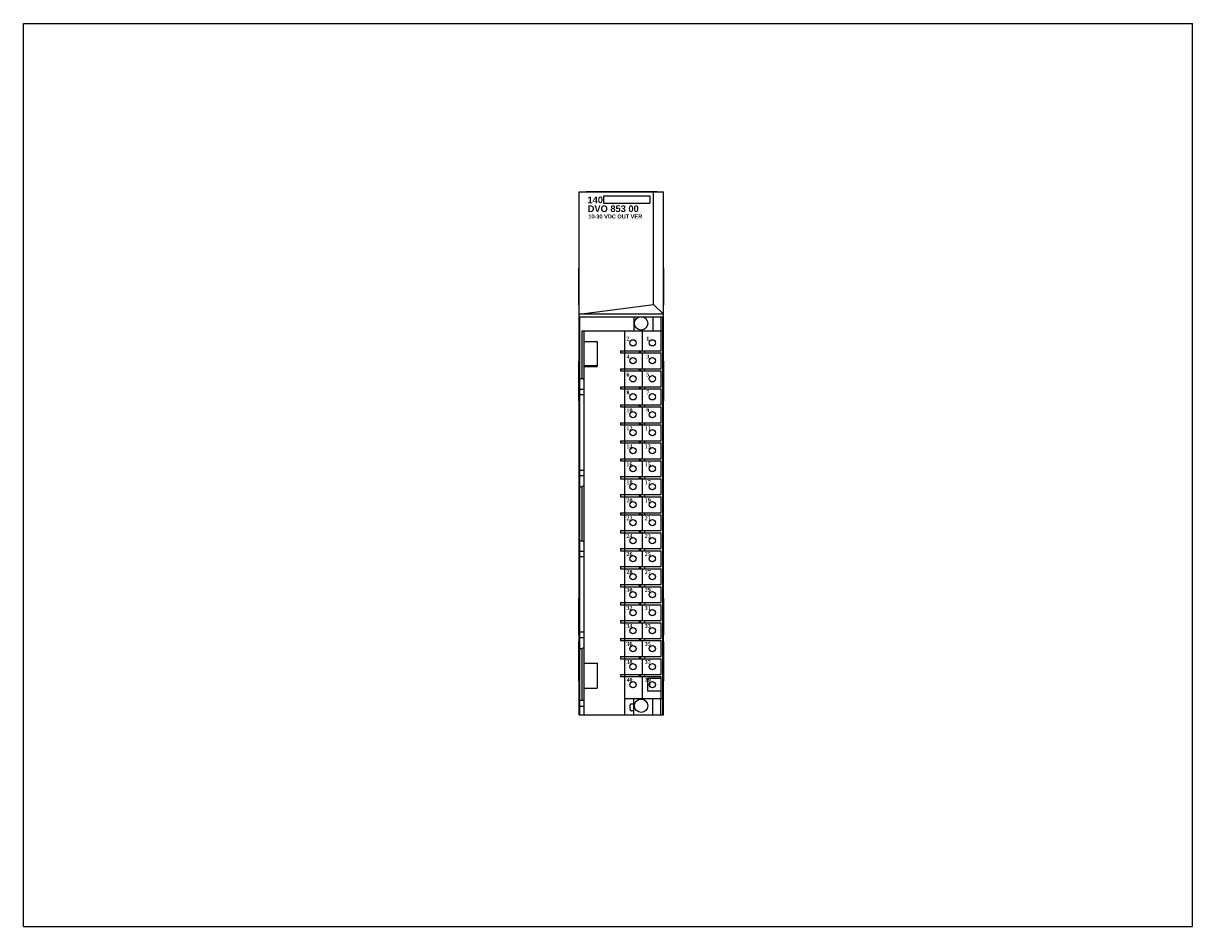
# Model space of a CAD drawing. Extents: x 0 to 22, y 0 to 27.4.
import ezdxf

# ---------------------------------------------------------------- set-up
doc = ezdxf.new("R2010")
doc.units = 0
doc.header["$LTSCALE"] = 1.21
doc.header["$MEASUREMENT"] = 0
doc.layers.get('0').update_dxf_attribs({"linetype": 'CONTINUOUS'})

msp = doc.modelspace()

# ---------------------------------------------------------------- linework, layer by layer
for p, q in [((0, 0), (0, 17)), ((0, 17), (22, 17)), ((22, 0), (22, 17)), ((10.458, 3.989), (10.458, 13.832)), ((10.458, 13.832), (12.046, 13.832)), ((10.588, 13.832), (10.588, 13.837)), ((10.588, 13.837), (11.927, 13.837)), ((10.917, 13.753), (10.917, 13.618)), ((10.917, 13.753), (11.786, 13.753)), ((11.786, 13.753), (11.786, 13.617)), ((11.859, 11.711), (11.859, 13.832)), ((11.927, 13.832), (11.927, 13.837)), ((12.046, 3.989), (12.046, 13.832)), ((10.917, 13.617), (11.786, 13.617)), ((10.452, 11.7), (10.452, 12.389)), ((10.458, 12.389), (10.452, 12.389)), ((12.046, 12.389), (12.052, 12.389)), ((12.052, 11.7), (12.052, 12.389)), ((10.458, 11.7), (10.452, 11.7)), ((10.458, 11.524), (11.859, 11.711)), ((11.859, 11.711), (12.046, 11.524)), ((12.046, 11.7), (12.052, 11.7)), ((12.046, 11.524), (10.458, 11.524)), ((10.472, 3.989), (10.472, 11.479)), ((10.472, 11.479), (11.616, 11.479)), ((11.486, 11.479), (11.486, 11.212)), ((11.63, 11.479), (12.041, 11.479)), ((11.845, 11.479), (11.845, 11.212)), ((11.994, 11.479), (11.994, 11.212)), ((12.033, 11.212), (12.033, 11.479)), ((12.042, 11.459), (12.041, 11.479)), ((12.042, 3.989), (12.042, 11.459)), ((11.647, 10.847), (11.647, 11.221)), ((10.512, 10.315), (10.512, 11.212)), ((10.512, 11.212), (12.033, 11.212)), ((10.551, 3.989), (10.551, 11.212)), ((10.551, 11.015), (10.797, 11.015)), ((10.797, 11.015), (10.797, 10.543)), ((11.317, 10.839), (11.317, 11.212)), ((12.002, 10.839), (12.002, 11.212)), ((12.034, 4.291), (12.034, 11.212)), ((11.235, 10.839), (11.235, 10.799)), ((11.235, 10.839), (12.002, 10.839)), ((11.235, 10.799), (12.002, 10.799)), ((11.313, 10.839), (11.313, 10.799)), ((11.317, 10.5), (11.317, 10.799)), ((11.589, 10.839), (11.589, 10.799)), ((11.609, 10.839), (11.609, 10.799)), ((11.647, 10.509), (11.647, 10.808)), ((11.687, 10.839), (11.687, 10.799)), ((12.002, 10.5), (12.002, 10.799)), ((10.451, 9.895), (10.451, 10.645)), ((10.451, 10.645), (10.458, 10.645)), ((10.456, 9.895), (10.456, 10.645)), ((12.046, 10.645), (12.051, 10.645)), ((12.051, 9.895), (12.051, 10.645)), ((10.451, 10.52), (10.456, 10.52)), ((10.787, 10.552), (10.551, 10.552)), ((10.551, 10.543), (10.797, 10.543)), ((10.787, 10.552), (10.787, 10.543)), ((11.235, 10.5), (11.235, 10.461)), ((11.235, 10.5), (12.002, 10.5)), ((11.235, 10.461), (12.002, 10.461)), ((11.313, 10.5), (11.313, 10.461)), ((11.317, 10.161), (11.317, 10.461)), ((11.589, 10.5), (11.589, 10.461)), ((11.609, 10.5), (11.609, 10.461)), ((11.647, 10.17), (11.647, 10.469)), ((11.687, 10.5), (11.687, 10.461)), ((12.002, 10.161), (12.002, 10.461)), ((12.046, 10.52), (12.051, 10.52)), ((10.472, 10.315), (10.512, 10.315)), ((10.551, 10.293), (10.512, 10.315)), ((11.235, 10.161), (11.235, 10.122)), ((11.235, 10.161), (12.002, 10.161)), ((11.235, 10.122), (12.002, 10.122)), ((11.313, 10.161), (11.313, 10.122)), ((11.317, 9.823), (11.317, 10.122)), ((11.589, 10.161), (11.589, 10.122)), ((11.609, 10.161), (11.609, 10.122)), ((11.647, 9.832), (11.647, 10.131)), ((11.687, 10.161), (11.687, 10.122)), ((12.002, 9.823), (12.002, 10.122)), ((10.451, 10.02), (10.456, 10.02)), ((10.551, 10.111), (10.472, 10.111)), ((10.551, 10.009), (10.472, 10.009)), ((12.046, 10.02), (12.051, 10.02)), ((10.451, 9.895), (10.458, 9.895)), ((11.235, 9.823), (11.235, 9.783)), ((11.235, 9.823), (12.002, 9.823)), ((11.235, 9.783), (12.002, 9.783)), ((11.313, 9.823), (11.313, 9.783)), ((11.317, 9.484), (11.317, 9.783)), ((11.589, 9.823), (11.589, 9.783)), ((11.609, 9.823), (11.609, 9.783)), ((11.647, 9.493), (11.647, 9.792)), ((11.687, 9.823), (11.687, 9.783)), ((12.002, 9.484), (12.002, 9.783)), ((12.051, 9.895), (12.046, 9.895)), ((11.235, 9.484), (11.235, 9.445)), ((11.235, 9.484), (12.002, 9.484)), ((11.313, 9.484), (11.313, 9.445)), ((11.589, 9.484), (11.589, 9.445)), ((11.609, 9.484), (11.609, 9.445)), ((11.687, 9.484), (11.687, 9.445)), ((11.235, 9.445), (12.002, 9.445)), ((11.317, 9.146), (11.317, 9.445)), ((11.647, 9.154), (11.647, 9.454)), ((12.002, 9.146), (12.002, 9.445)), ((11.235, 9.146), (11.235, 9.106)), ((11.235, 9.146), (12.002, 9.146)), ((11.235, 9.106), (12.002, 9.106)), ((11.313, 9.146), (11.313, 9.106)), ((11.317, 8.807), (11.317, 9.106)), ((11.589, 9.146), (11.589, 9.106)), ((11.609, 9.146), (11.609, 9.106)), ((11.647, 8.816), (11.647, 9.115)), ((11.687, 9.146), (11.687, 9.106)), ((12.002, 8.807), (12.002, 9.106)), ((11.235, 8.807), (11.235, 8.768)), ((11.235, 8.807), (12.002, 8.807)), ((11.313, 8.807), (11.313, 8.768)), ((11.589, 8.807), (11.589, 8.768)), ((11.609, 8.807), (11.609, 8.768)), ((11.687, 8.807), (11.687, 8.768)), ((10.551, 8.586), (10.472, 8.586)), ((11.235, 8.768), (12.002, 8.768)), ((11.317, 8.469), (11.317, 8.768)), ((11.647, 8.477), (11.647, 8.776)), ((12.002, 8.469), (12.002, 8.768)), ((10.551, 8.484), (10.472, 8.484)), ((11.235, 8.469), (12.002, 8.469)), ((11.235, 8.469), (11.235, 8.429)), ((11.235, 8.429), (12.002, 8.429)), ((11.313, 8.469), (11.313, 8.429)), ((11.317, 8.13), (11.317, 8.429)), ((11.589, 8.469), (11.589, 8.429)), ((11.609, 8.469), (11.609, 8.429)), ((11.647, 8.139), (11.647, 8.438)), ((11.687, 8.469), (11.687, 8.429)), ((12.002, 8.13), (12.002, 8.429)), ((10.472, 8.28), (10.512, 8.28)), ((10.551, 8.302), (10.512, 8.28)), ((10.512, 7.264), (10.512, 8.28)), ((11.235, 8.13), (12.002, 8.13)), ((11.235, 8.13), (11.235, 8.091)), ((11.235, 8.091), (12.002, 8.091)), ((11.313, 8.13), (11.313, 8.091)), ((11.317, 7.791), (11.317, 8.091)), ((11.589, 8.13), (11.589, 8.091)), ((11.609, 8.13), (11.609, 8.091)), ((11.647, 7.8), (11.647, 8.099)), ((11.687, 8.13), (11.687, 8.091)), ((12.002, 7.791), (12.002, 8.091)), ((11.235, 7.791), (12.002, 7.791)), ((11.235, 7.791), (11.235, 7.752)), ((11.235, 7.752), (12.002, 7.752)), ((11.313, 7.791), (11.313, 7.752)), ((11.317, 7.453), (11.317, 7.752)), ((11.589, 7.791), (11.589, 7.752)), ((11.609, 7.791), (11.609, 7.752)), ((11.647, 7.462), (11.647, 7.761)), ((11.687, 7.791), (11.687, 7.752)), ((12.002, 7.453), (12.002, 7.752)), ((10.472, 7.264), (10.512, 7.264)), ((10.551, 7.241), (10.512, 7.264)), ((11.235, 7.453), (12.002, 7.453)), ((11.235, 7.453), (11.235, 7.413)), ((11.235, 7.413), (12.002, 7.413)), ((11.313, 7.453), (11.313, 7.413)), ((11.317, 7.114), (11.317, 7.413)), ((11.589, 7.453), (11.589, 7.413)), ((11.609, 7.453), (11.609, 7.413)), ((11.647, 7.123), (11.647, 7.422)), ((11.687, 7.453), (11.687, 7.413)), ((12.002, 7.114), (12.002, 7.413)), ((10.551, 7.059), (10.472, 7.059)), ((11.235, 7.114), (12.002, 7.114)), ((11.235, 7.114), (11.235, 7.075)), ((11.235, 7.075), (12.002, 7.075)), ((11.313, 7.114), (11.313, 7.075)), ((11.317, 6.776), (11.317, 7.075)), ((11.589, 7.114), (11.589, 7.075)), ((11.609, 7.114), (11.609, 7.075)), ((11.647, 6.767), (11.647, 7.066)), ((11.687, 7.114), (11.687, 7.075)), ((12.002, 6.776), (12.002, 7.075)), ((10.551, 6.957), (10.472, 6.957)), ((11.235, 6.776), (12.002, 6.776)), ((11.235, 6.776), (11.235, 6.736)), ((11.235, 6.736), (12.002, 6.736)), ((11.313, 6.776), (11.313, 6.736)), ((11.317, 6.437), (11.317, 6.736)), ((11.589, 6.776), (11.589, 6.736)), ((11.609, 6.776), (11.609, 6.736)), ((11.647, 6.428), (11.647, 6.727)), ((11.687, 6.776), (11.687, 6.736)), ((12.002, 6.437), (12.002, 6.736)), ((11.235, 6.437), (12.002, 6.437)), ((11.235, 6.437), (11.235, 6.398)), ((11.235, 6.398), (12.002, 6.398)), ((11.313, 6.437), (11.313, 6.398)), ((11.317, 6.098), (11.317, 6.398)), ((11.589, 6.437), (11.589, 6.398)), ((11.609, 6.437), (11.609, 6.398)), ((11.647, 6.09), (11.647, 6.389)), ((11.687, 6.437), (11.687, 6.398)), ((12.002, 6.098), (12.002, 6.398)), ((10.458, 6.178), (10.452, 6.178)), ((10.452, 5.489), (10.452, 6.178)), ((12.046, 6.178), (12.052, 6.178)), ((12.052, 5.489), (12.052, 6.178)), ((11.235, 6.098), (12.002, 6.098)), ((11.235, 6.098), (11.235, 6.059)), ((11.235, 6.059), (12.002, 6.059)), ((11.313, 6.098), (11.313, 6.059)), ((11.317, 5.76), (11.317, 6.059)), ((11.589, 6.098), (11.589, 6.059)), ((11.609, 6.098), (11.609, 6.059)), ((11.647, 5.751), (11.647, 6.05)), ((11.687, 6.098), (11.687, 6.059)), ((12.002, 5.76), (12.002, 6.059)), ((11.235, 5.76), (12.002, 5.76)), ((11.235, 5.76), (11.235, 5.72)), ((11.235, 5.72), (12.002, 5.72)), ((11.313, 5.76), (11.313, 5.72)), ((11.317, 5.421), (11.317, 5.72)), ((11.589, 5.76), (11.589, 5.72)), ((11.609, 5.76), (11.609, 5.72)), ((11.687, 5.76), (11.687, 5.72)), ((12.002, 5.421), (12.002, 5.72)), ((10.551, 5.539), (10.472, 5.539)), ((11.647, 5.413), (11.647, 5.712)), ((10.451, 5.369), (10.458, 5.369)), ((10.451, 4.619), (10.451, 5.369)), ((10.458, 5.489), (10.452, 5.489)), ((10.456, 4.619), (10.456, 5.369)), ((10.551, 5.437), (10.472, 5.437)), ((11.235, 5.421), (12.002, 5.421)), ((11.235, 5.421), (11.235, 5.382)), ((11.235, 5.382), (12.002, 5.382)), ((11.313, 5.421), (11.313, 5.382)), ((11.317, 5.083), (11.317, 5.382)), ((11.589, 5.421), (11.589, 5.382)), ((11.609, 5.421), (11.609, 5.382)), ((11.647, 5.074), (11.647, 5.373)), ((11.687, 5.421), (11.687, 5.382)), ((12.002, 5.083), (12.002, 5.382)), ((12.046, 5.489), (12.052, 5.489)), ((12.046, 5.369), (12.051, 5.369)), ((12.051, 4.619), (12.051, 5.369)), ((10.451, 5.244), (10.456, 5.244)), ((10.472, 5.232), (10.512, 5.232)), ((10.551, 5.255), (10.512, 5.232)), ((10.512, 4.265), (10.512, 5.232)), ((11.235, 5.083), (12.002, 5.083)), ((11.235, 5.083), (11.235, 5.043)), ((11.313, 5.083), (11.313, 5.043)), ((11.589, 5.083), (11.589, 5.043)), ((11.609, 5.083), (11.609, 5.043)), ((11.687, 5.083), (11.687, 5.043)), ((12.046, 5.244), (12.051, 5.244)), ((10.551, 4.961), (10.797, 4.961)), ((10.797, 4.961), (10.797, 4.488)), ((11.235, 5.043), (12.002, 5.043)), ((11.317, 4.744), (11.317, 5.043)), ((11.647, 4.735), (11.647, 5.035)), ((12.002, 4.744), (12.002, 5.043)), ((10.451, 4.744), (10.456, 4.744)), ((11.235, 4.744), (12.002, 4.744)), ((11.235, 4.744), (11.235, 4.705)), ((11.235, 4.705), (12.002, 4.705)), ((11.313, 4.744), (11.313, 4.705)), ((11.317, 3.989), (11.317, 4.705)), ((11.589, 4.744), (11.589, 4.705)), ((11.609, 4.744), (11.609, 4.705)), ((11.647, 4.283), (11.647, 4.696)), ((11.687, 4.744), (11.687, 4.705)), ((12.002, 4.673), (11.741, 4.673)), ((11.741, 4.673), (11.741, 4.433)), ((12.002, 4.291), (12.002, 4.705)), ((12.046, 4.744), (12.051, 4.744)), ((10.451, 4.619), (10.458, 4.619)), ((10.551, 4.488), (10.797, 4.488)), ((12.002, 4.433), (11.741, 4.433)), ((12.051, 4.619), (12.046, 4.619)), ((10.472, 4.265), (10.551, 4.265)), ((11.317, 4.291), (12.034, 4.291)), ((11.486, 4.189), (11.437, 4.189)), ((11.486, 3.989), (11.486, 4.291)), ((11.845, 3.989), (11.845, 4.291)), ((11.994, 3.989), (11.994, 4.291)), ((12.033, 3.989), (12.033, 4.291)), ((10.458, 3.989), (12.046, 3.989)), ((10.551, 4.146), (10.472, 4.146)), ((11.417, 4.084), (11.417, 4.17)), ((11.486, 4.064), (11.437, 4.064)), ((0, 0), (22, 0))]:
    msp.add_line(p, q)
for centre, radius in [((11.623, 11.354), 0.125), ((11.47, 10.988), 0.0591), ((11.835, 10.988), 0.0591), ((11.47, 10.65), 0.0591), ((11.835, 10.65), 0.0591), ((11.47, 10.311), 0.0591), ((11.835, 10.311), 0.0591), ((11.47, 9.972), 0.0591), ((11.835, 9.972), 0.0591), ((11.47, 9.634), 0.0591), ((11.835, 9.634), 0.0591), ((11.47, 9.295), 0.0591), ((11.835, 9.295), 0.0591), ((11.47, 8.957), 0.0591), ((11.835, 8.957), 0.0591), ((11.47, 8.618), 0.0591), ((11.835, 8.618), 0.0591), ((11.47, 8.28), 0.0591), ((11.835, 8.28), 0.0591), ((11.47, 7.941), 0.0591), ((11.835, 7.941), 0.0591), ((11.47, 7.602), 0.0591), ((11.835, 7.602), 0.0591), ((11.47, 7.264), 0.0591), ((11.835, 7.264), 0.0591), ((11.47, 6.925), 0.0591), ((11.835, 6.925), 0.0591), ((11.47, 6.587), 0.0591), ((11.835, 6.587), 0.0591), ((11.47, 6.248), 0.0591), ((11.835, 6.248), 0.0591), ((11.47, 5.909), 0.0591), ((11.835, 5.909), 0.0591), ((11.47, 5.571), 0.0591), ((11.835, 5.571), 0.0591), ((11.47, 5.232), 0.0591), ((11.835, 5.232), 0.0591), ((11.47, 4.894), 0.0591), ((11.835, 4.894), 0.0591), ((11.47, 4.555), 0.0591), ((11.835, 4.555), 0.0591), ((11.623, 4.157), 0.125)]:
    msp.add_circle(centre, radius)
for centre, radius, start, end in [((11.847, 4.555), 0.0689, 146.4876, 214.153), ((11.437, 4.17), 0.0197, 90, 180), ((11.252, 4.246), 0.185, 333.0613, 341.0926), ((11.437, 4.084), 0.0197, 180, 270)]:
    msp.add_arc(centre, radius, start, end)

# ---------------------------------------------------------------- texts
at = {"attachment_point": 1}
for s, insert, char_height, width in [('\\fArial|b1|i0|c0|p34;140', (10.614, 13.741), 0.125, 0.28225), ('{\\fArial|b1|i0|c0|p34;DVO 853 00}', (10.618, 13.574), 0.125, 1.125), ('{\\fArial|b1|i0|c0|p34;10-30 VDC OUT VER}', (10.63, 13.403), 0.075, 1.1053)]:
    msp.add_mtext(s, dxfattribs=dict(at, insert=insert, char_height=char_height, width=width))
at = {"insert": (11.347, 11.105), "char_height": 0.075, "width": 0.6271, "attachment_point": 1, "line_spacing_factor": 2.704}
msp.add_mtext('{\\fTimes New Roman|b1|i0|c0|p18;2           1\\P4           3\\P6           5\\P8           7\\P10         9\\P12        11\\P14        13\\P16        15\\P18        17\\P20        19\\P22        21\\P24        23\\P26        25\\P28        27\\P30        29\\P32        31\\P34        33\\P36        35\\P38        37\\P40        39}', dxfattribs=at)

doc.saveas('drawing.dxf')
